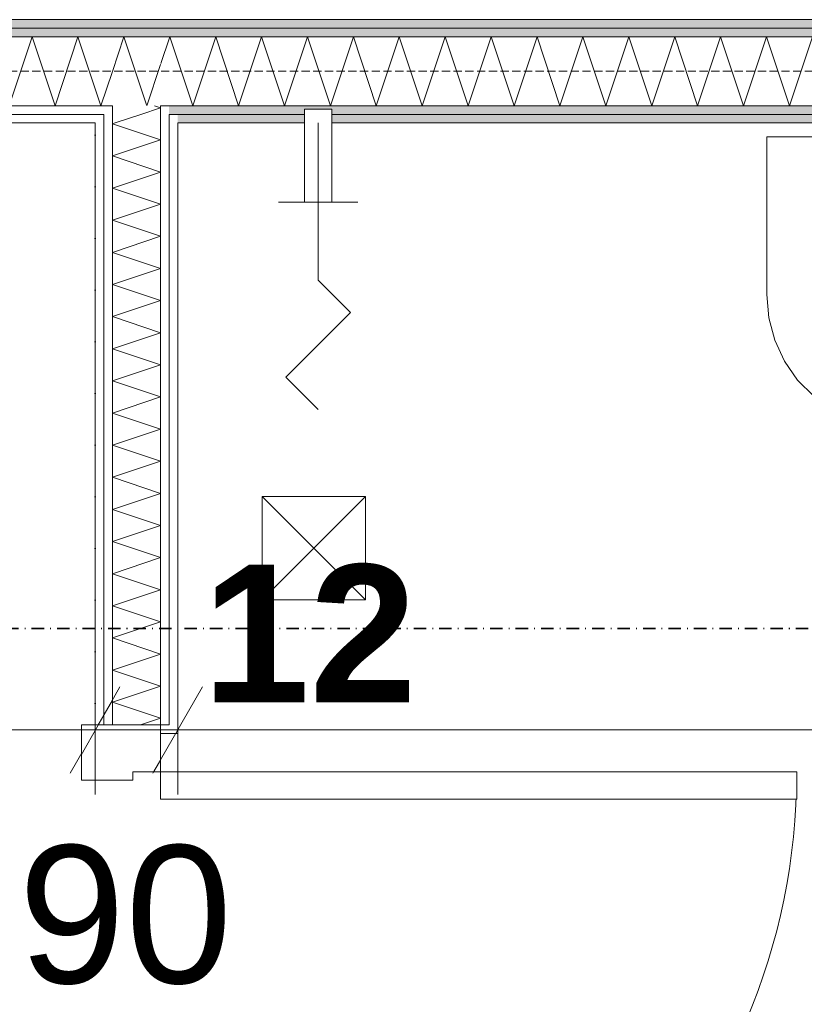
# Model space of a CAD drawing. Extents: x -7314 to 11761, y 144 to 9383.
# Tile 19 of 193: x 1077 to 1191, y 2451 to 2594. Entities that reach past the tile are written whole.
import ezdxf
from ezdxf.xclip import XClip

# ---------------------------------------------------------------- set-up
doc = ezdxf.new("R2010")
doc.units = 0
doc.header["$MEASUREMENT"] = 0
doc.header["$XCLIPFRAME"] = 0
for name, pattern in [('Krawędzie ukryte', [68, 48, -20]), ('Kropki i Kreski', [144, 72, -36, 0, -36]), ('Wipeout_Contour', [20000, 0, -20000])]:
    doc.linetypes.add(name, pattern=pattern)
for name, color, linetype in [('FORMA - Arch 01 - 220-A Ściany', 7, 'Continuous'), ('FORMA - Arch 01 - 320-W Umeblowanie', 7, 'Continuous'), ('FORMA - Arch 01 - 410-K Osie', 7, 'Continuous'), ('FORMA - Arch 01 - 540-I Ogrzewanie', 7, 'Continuous'), ('FORMA - Arch 01 - PZT-5 Opisy ogólne', 7, 'Continuous'), ('FORMA - Arch 02 - Strefy', 7, 'Continuous'), ('FORMA - Arch 04 - Wymiary ogólne', 7, 'Continuous')]:
    doc.layers.add(name, color=color, linetype=linetype)
doc.styles.add('STYL_AUTOMATYCZNY_2', font='arial.ttf')
doc.styles.add('STYL_AUTOMATYCZNY_9', font='arial.ttf')
pattern_1 = [(0, (4185.3, -5972.398), (0, 7.5), [0, -7.5])]

# ---------------------------------------------------------------- blocks, each defined once
blk = doc.blocks.new('*X371')
at = {"layer": 'FORMA - Arch 01 - 220-A Ściany', "color": 7, "linetype": 'Continuous', "lineweight": 5, "ltscale": 0.025}
for p, q in [((1097.29, 2587.87), (1098.63, 2591.9)), ((1098.63, 2591.9), (1101.97, 2581.9)), ((1101.97, 2581.9), (1105.3, 2591.9)), ((1105.3, 2591.9), (1108.63, 2581.9)), ((1108.63, 2581.9), (1111.97, 2591.9)), ((1111.97, 2591.9), (1115.3, 2581.9)), ((1115.3, 2581.9), (1118.63, 2591.9)), ((1118.63, 2591.9), (1121.97, 2581.9)), ((1121.97, 2581.9), (1125.3, 2591.9)), ((1125.3, 2591.9), (1128.63, 2581.9)), ((1128.63, 2581.9), (1131.97, 2591.9)), ((1131.97, 2591.9), (1135.3, 2581.9)), ((1135.3, 2581.9), (1138.63, 2591.9)), ((1138.63, 2591.9), (1141.97, 2581.9)), ((1141.97, 2581.9), (1145.3, 2591.9)), ((1145.3, 2591.9), (1148.63, 2581.9)), ((1148.63, 2581.9), (1151.97, 2591.9)), ((1151.97, 2591.9), (1155.3, 2581.9)), ((1155.3, 2581.9), (1158.63, 2591.9)), ((1158.63, 2591.9), (1161.97, 2581.9)), ((1161.97, 2581.9), (1165.3, 2591.9)), ((1165.3, 2591.9), (1168.63, 2581.9)), ((1168.63, 2581.9), (1171.97, 2591.9)), ((1171.97, 2591.9), (1175.3, 2581.9)), ((1175.3, 2581.9), (1178.63, 2591.9)), ((1178.63, 2591.9), (1181.97, 2581.9)), ((1181.97, 2581.9), (1185.3, 2591.9)), ((1185.3, 2591.9), (1188.63, 2581.9)), ((1188.63, 2581.9), (1191.97, 2591.9))]:
    blk.add_line(p, q, dxfattribs=at)
blk = doc.blocks.new('*X373')
at = {"layer": 'FORMA - Arch 01 - 220-A Ściany', "color": 7, "linetype": 'Continuous', "lineweight": 5, "ltscale": 0.025}
for p, q in [((1090.29, 2586.87), (1091.97, 2591.9)), ((1091.97, 2591.9), (1095.3, 2581.9)), ((1095.3, 2581.9), (1097.29, 2587.87))]:
    blk.add_line(p, q, dxfattribs=at)
blk = doc.blocks.new('*X374')
at = {"layer": 'FORMA - Arch 01 - 220-A Ściany', "color": 7, "linetype": 'Continuous', "lineweight": 5, "ltscale": 0.025}
for p, q in [((1075.3, 2581.9), (1078.63, 2591.9)), ((1078.63, 2591.9), (1081.97, 2581.9)), ((1081.97, 2581.9), (1085.3, 2591.9)), ((1085.3, 2591.9), (1088.63, 2581.9)), ((1088.63, 2581.9), (1090.29, 2586.87))]:
    blk.add_line(p, q, dxfattribs=at)
blk = doc.blocks.new('*X397')
at = {"layer": 'FORMA - Arch 01 - 220-A Ściany', "color": 7, "linetype": 'Continuous', "lineweight": 5, "ltscale": 0.025}
blk.add_line((1090.68, 2579.4), (1094.43, 2580.65), dxfattribs=at)
blk = doc.blocks.new('*X398')
at = {"layer": 'FORMA - Arch 01 - 220-A Ściany', "color": 7, "linetype": 'Continuous', "lineweight": 5, "ltscale": 0.025}
for p, q in [((1094.43, 2580.65), (1097.29, 2581.6)), ((1097.29, 2581.6), (1096.41, 2581.9))]:
    blk.add_line(p, q, dxfattribs=at)
blk = doc.blocks.new('*X400')
at = {"layer": 'FORMA - Arch 01 - 220-A Ściany', "color": 7, "linetype": 'Continuous', "lineweight": 5, "ltscale": 0.025}
for p, q in [((1090.29, 2579.27), (1090.68, 2579.4)), ((1097.29, 2576.94), (1090.29, 2579.27)), ((1090.29, 2574.6), (1097.29, 2576.94)), ((1097.29, 2572.27), (1090.29, 2574.6)), ((1090.29, 2569.94), (1097.29, 2572.27)), ((1097.29, 2567.6), (1090.29, 2569.94)), ((1090.29, 2565.27), (1097.29, 2567.6)), ((1097.29, 2562.94), (1090.29, 2565.27)), ((1090.29, 2560.6), (1097.29, 2562.94)), ((1097.29, 2558.27), (1090.29, 2560.6)), ((1090.29, 2555.94), (1097.29, 2558.27)), ((1097.29, 2553.6), (1090.29, 2555.94)), ((1090.29, 2551.27), (1097.29, 2553.6)), ((1097.29, 2548.94), (1090.29, 2551.27)), ((1090.29, 2546.6), (1097.29, 2548.94)), ((1097.29, 2544.27), (1090.29, 2546.6)), ((1090.29, 2541.94), (1097.29, 2544.27)), ((1097.29, 2539.6), (1090.29, 2541.94)), ((1090.29, 2537.27), (1097.29, 2539.6)), ((1097.29, 2534.94), (1090.29, 2537.27)), ((1090.29, 2532.6), (1097.29, 2534.94)), ((1097.29, 2530.27), (1090.29, 2532.6)), ((1090.29, 2527.94), (1097.29, 2530.27)), ((1097.29, 2525.6), (1090.29, 2527.94)), ((1090.29, 2523.27), (1097.29, 2525.6)), ((1097.29, 2520.94), (1090.29, 2523.27)), ((1090.29, 2518.6), (1097.29, 2520.94)), ((1097.29, 2516.27), (1090.29, 2518.6)), ((1090.29, 2513.94), (1097.29, 2516.27)), ((1097.29, 2511.6), (1090.29, 2513.94)), ((1090.29, 2509.27), (1097.29, 2511.6)), ((1097.29, 2506.94), (1090.29, 2509.27)), ((1090.29, 2504.6), (1097.29, 2506.94)), ((1097.29, 2502.27), (1090.29, 2504.6)), ((1090.29, 2499.94), (1097.29, 2502.27)), ((1097.29, 2497.6), (1090.29, 2499.94)), ((1090.29, 2495.27), (1097.29, 2497.6)), ((1097.29, 2492.94), (1090.29, 2495.27)), ((1094.4, 2491.97), (1097.29, 2492.94))]:
    blk.add_line(p, q, dxfattribs=at)
blk = doc.blocks.new('Rysunek_1_1', base_point=(4185.3, -5972.4))
at = {"color": 254, "linetype": 'Wipeout_Contour', "lineweight": 0, "ltscale": 13912.844038}
blk.add_wipeout([(954.04, 2593.15), (3294.06, 2593.15), (3294.69, 2594.4), (954.04, 2594.4)], dxfattribs=at).dxf.layer = 'FORMA - Arch 01 - 220-A Ściany'
at = {"color": 254, "linetype": 'Wipeout_Contour', "lineweight": 0, "ltscale": 13437.202621}
blk.add_wipeout([(1323.04, 2579.4), (914.04, 2579.4), (914.04, 2385.4), (914.04, 2366.15), (1323.04, 2366.15)], dxfattribs=at).dxf.layer = 'FORMA - Arch 02 - Strefy'
at = {"layer": 'FORMA - Arch 01 - 220-A Ściany', "linetype": 'Continuous', "lineweight": 5}
h = blk.add_hatch(dxfattribs=at)
h.set_pattern_fill('Gips_0001', style=0, pattern_type=2)
h.set_pattern_definition(pattern_1)
h.paths.add_polyline_path([(954.04, 2593.15), (3294.06, 2593.15), (3294.69, 2594.4), (954.04, 2594.4)])
at = {"layer": 'FORMA - Arch 01 - 220-A Ściany', "color": 7, "linetype": 'Continuous', "lineweight": 15, "ltscale": 0.025, "flags": 128}
blk.add_lwpolyline([(3294.69, 2594.4), (954.04, 2594.4)], dxfattribs=at)
at = {"layer": 'FORMA - Arch 01 - 220-A Ściany', "color": 7, "linetype": 'Continuous', "lineweight": 13, "ltscale": 0.025}
blk.add_arc((1097.29, 2485.17), 92.4, 270, 0, dxfattribs=at)
at = {"layer": 'FORMA - Arch 01 - 320-W Umeblowanie', "color": 6, "linetype": 'Continuous', "lineweight": 15, "ltscale": 0.025}
for p, q in [((1127.04, 2525.15), (1112.04, 2525.15)), ((1112.04, 2525.15), (1112.04, 2510.15)), ((1112.04, 2510.15), (1127.04, 2525.15)), ((1127.04, 2510.15), (1112.04, 2525.15)), ((1127.04, 2510.15), (1127.04, 2525.15)), ((1112.04, 2510.15), (1127.04, 2510.15))]:
    blk.add_line(p, q, dxfattribs=at)
at = {"layer": 'FORMA - Arch 04 - Wymiary ogólne', "color": 6, "linetype": 'Continuous', "lineweight": 15, "ltscale": 0.025}
for p, q in [((1120.18, 2556.55), (1124.87, 2551.86)), ((1115.49, 2542.48), (1124.87, 2551.86)), ((1120.18, 2537.79), (1115.49, 2542.48))]:
    blk.add_line(p, q, dxfattribs=at)
at = {"layer": 'FORMA - Arch 04 - Wymiary ogólne', "color": 154, "linetype": 'Continuous', "lineweight": 13, "insert": (1103.4, 2495.24), "char_height": 20, "width": 30.509, "attachment_point": 7, "style": 'STYL_AUTOMATYCZNY_9'}
blk.add_mtext('\\A1;{\\pql;\\fArial|b1|i0|c238|p0;\\W1.000000;12}', dxfattribs=at)
at = {"color": 254, "linetype": 'Wipeout_Contour', "lineweight": 0, "ltscale": 11200.832344}
blk.add_wipeout([(1087.79, 2579.4), (1089.04, 2579.4), (1089.04, 2580.65), (1087.79, 2580.65)], dxfattribs=at).dxf.layer = 'FORMA - Arch 01 - 220-A Ściany'
at = {"color": 254, "linetype": 'Wipeout_Contour', "lineweight": 0, "ltscale": 13977.844258}
blk.add_wipeout([(3294.06, 2580.65), (1099.79, 2580.65), (1099.79, 2579.4), (3294.69, 2579.4)], dxfattribs=at).dxf.layer = 'FORMA - Arch 01 - 220-A Ściany'
at = {"color": 254, "linetype": 'Wipeout_Contour', "lineweight": 0, "ltscale": 59236.760442}
blk.add_wipeout([(1185.37, 2577.4), (1185.37, 2554.49), (1185.66, 2551.12), (1186.52, 2547.85), (1187.92, 2544.8), (1189.82, 2542.06), (1192.16, 2539.71), (1194.86, 2537.84), (1201.38, 2534.84), (1208.28, 2533.01), (1215.37, 2532.4), (1222.47, 2533.01), (1229.37, 2534.84), (1235.89, 2537.84), (1238.59, 2539.71), (1240.92, 2542.06), (1242.82, 2544.8), (1244.23, 2547.85), (1245.08, 2551.12), (1245.37, 2554.49), (1245.37, 2577.4)], dxfattribs=at).dxf.layer = 'FORMA - Arch 01 - 540-I Ogrzewanie'
at = {"layer": 'FORMA - Arch 01 - 220-A Ściany', "linetype": 'Continuous', "lineweight": 5}
h = blk.add_hatch(dxfattribs=at)
h.set_pattern_fill('Gips_0001', style=0, pattern_type=2)
h.set_pattern_definition(pattern_1)
h.paths.add_polyline_path([(1087.79, 2579.4), (1089.04, 2579.4), (1089.04, 2580.65), (1087.79, 2580.65)])
h = blk.add_hatch(dxfattribs=at)
h.set_pattern_fill('Gips_0001', style=0, pattern_type=2)
h.set_pattern_definition(pattern_1)
h.paths.add_polyline_path([(3294.06, 2580.65), (1099.79, 2580.65), (1099.79, 2579.4), (3294.69, 2579.4)])
at = {"layer": 'FORMA - Arch 01 - 540-I Ogrzewanie', "color": 6, "linetype": 'Continuous', "lineweight": 15, "ltscale": 0.025, "flags": 128}
blk.add_lwpolyline([(1185.37, 2577.4), (1185.37, 2554.49), (1185.66, 2551.12), (1186.52, 2547.85), (1187.92, 2544.8), (1189.82, 2542.06), (1192.16, 2539.71), (1194.86, 2537.84), (1201.38, 2534.84), (1208.28, 2533.01), (1215.37, 2532.4), (1222.47, 2533.01), (1229.37, 2534.84), (1235.89, 2537.84), (1238.59, 2539.71), (1240.92, 2542.06), (1242.82, 2544.8), (1244.23, 2547.85), (1245.08, 2551.12), (1245.37, 2554.49), (1245.37, 2577.4)], close=True, dxfattribs=at)
at = {"color": 254, "linetype": 'Wipeout_Contour', "lineweight": 0, "ltscale": 13908.170612}
blk.add_wipeout([(954.04, 2591.9), (3293.83, 2591.9), (3294.02, 2593.08), (954.04, 2593.15)], dxfattribs=at).dxf.layer = 'FORMA - Arch 01 - 220-A Ściany'
at = {"layer": 'FORMA - Arch 01 - 220-A Ściany', "linetype": 'Continuous', "lineweight": 5}
h = blk.add_hatch(dxfattribs=at)
h.set_pattern_fill('Gips_0001', style=0, pattern_type=2)
h.set_pattern_definition(pattern_1)
h.paths.add_polyline_path([(954.04, 2591.9), (3293.83, 2591.9), (3294.02, 2593.08), (954.04, 2593.15)])
at = {"layer": 'FORMA - Arch 01 - 220-A Ściany', "color": 7, "linetype": 'Continuous', "lineweight": 13, "ltscale": 0.025}
blk.add_line((3294.06, 2593.15), (954.04, 2593.15), dxfattribs=at)
at = {"color": 254, "linetype": 'Wipeout_Contour', "lineweight": 0, "ltscale": 11207.382958}
blk.add_wipeout([(1089.04, 2580.65), (1090.29, 2580.65), (1090.29, 2581.9), (1089.04, 2581.9)], dxfattribs=at).dxf.layer = 'FORMA - Arch 01 - 220-A Ściany'
at = {"color": 254, "linetype": 'Wipeout_Contour', "lineweight": 0, "ltscale": 11101.443371}
blk.add_wipeout([(1087.79, 2580.65), (954.04, 2580.65), (954.04, 2579.4), (1087.79, 2579.4)], dxfattribs=at).dxf.layer = 'FORMA - Arch 01 - 220-A Ściany'
at = {"color": 254, "linetype": 'Wipeout_Contour', "lineweight": 0, "ltscale": 11217.616043}
blk.add_wipeout([(1098.54, 2579.4), (1099.79, 2579.4), (1099.79, 2580.65), (1098.54, 2580.65)], dxfattribs=at).dxf.layer = 'FORMA - Arch 01 - 220-A Ściany'
at = {"layer": 'FORMA - Arch 01 - 220-A Ściany', "linetype": 'Continuous', "lineweight": 5}
h = blk.add_hatch(dxfattribs=at)
h.set_pattern_fill('Gips_0001', style=0, pattern_type=2)
h.set_pattern_definition(pattern_1)
h.paths.add_polyline_path([(1089.04, 2580.65), (1090.29, 2580.65), (1090.29, 2581.9), (1089.04, 2581.9)])
h = blk.add_hatch(dxfattribs=at)
h.set_pattern_fill('Gips_0001', style=0, pattern_type=2)
h.set_pattern_definition(pattern_1)
h.paths.add_polyline_path([(1087.79, 2580.65), (954.04, 2580.65), (954.04, 2579.4), (1087.79, 2579.4)])
h = blk.add_hatch(dxfattribs=at)
h.set_pattern_fill('Gips_0001', style=0, pattern_type=2)
h.set_pattern_definition(pattern_1)
h.paths.add_polyline_path([(1098.54, 2579.4), (1099.79, 2579.4), (1099.79, 2580.65), (1098.54, 2580.65)])
at = {"layer": 'FORMA - Arch 01 - 220-A Ściany', "color": 7, "linetype": 'Continuous', "lineweight": 15, "ltscale": 0.025, "flags": 128}
for points in [[(954.04, 2579.4), (1087.79, 2579.4)], [(1099.79, 2579.4), (3294.69, 2579.4)]]:
    blk.add_lwpolyline(points, dxfattribs=at)
at = {"color": 254, "linetype": 'Wipeout_Contour', "lineweight": 0, "ltscale": 11107.063148}
blk.add_wipeout([(1089.04, 2581.9), (954.04, 2581.9), (954.04, 2580.65), (1089.04, 2580.65)], dxfattribs=at).dxf.layer = 'FORMA - Arch 01 - 220-A Ściany'
at = {"color": 254, "linetype": 'Wipeout_Contour', "lineweight": 0, "ltscale": 13980.029754}
blk.add_wipeout([(3293.83, 2581.9), (1098.54, 2581.9), (1098.54, 2580.65), (3294.06, 2580.65)], dxfattribs=at).dxf.layer = 'FORMA - Arch 01 - 220-A Ściany'
at = {"layer": 'FORMA - Arch 01 - 220-A Ściany', "linetype": 'Continuous', "lineweight": 5}
h = blk.add_hatch(dxfattribs=at)
h.set_pattern_fill('Gips_0001', style=0, pattern_type=2)
h.set_pattern_definition(pattern_1)
h.paths.add_polyline_path([(1089.04, 2581.9), (954.04, 2581.9), (954.04, 2580.65), (1089.04, 2580.65)])
h = blk.add_hatch(dxfattribs=at)
h.set_pattern_fill('Gips_0001', style=0, pattern_type=2)
h.set_pattern_definition(pattern_1)
h.paths.add_polyline_path([(3293.83, 2581.9), (1098.54, 2581.9), (1098.54, 2580.65), (3294.06, 2580.65)])
at = {"layer": 'FORMA - Arch 01 - 220-A Ściany', "color": 7, "linetype": 'Continuous', "lineweight": 13, "ltscale": 0.025}
for p, q in [((954.04, 2580.65), (1089.04, 2580.65)), ((1089.04, 2580.65), (1089.04, 2579.4))]:
    blk.add_line(p, q, dxfattribs=at)
at = {"color": 254, "linetype": 'Wipeout_Contour', "lineweight": 0, "ltscale": 11220.258192}
blk.add_wipeout([(1097.29, 2580.65), (1098.54, 2580.65), (1098.54, 2581.9), (1097.29, 2581.9)], dxfattribs=at).dxf.layer = 'FORMA - Arch 01 - 220-A Ściany'
at = {"layer": 'FORMA - Arch 01 - 220-A Ściany', "linetype": 'Continuous', "lineweight": 5}
h = blk.add_hatch(dxfattribs=at)
h.set_pattern_fill('Gips_0001', style=0, pattern_type=2)
h.set_pattern_definition(pattern_1)
h.paths.add_polyline_path([(1097.29, 2580.65), (1098.54, 2580.65), (1098.54, 2581.9), (1097.29, 2581.9)])
at = {"layer": 'FORMA - Arch 01 - 220-A Ściany', "color": 7, "linetype": 'Continuous', "lineweight": 13, "ltscale": 0.025}
for p, q in [((1098.54, 2579.4), (1098.54, 2580.65)), ((1098.54, 2580.65), (3294.06, 2580.65))]:
    blk.add_line(p, q, dxfattribs=at)
at = {"color": 254, "linetype": 'Wipeout_Contour', "lineweight": 0, "ltscale": 18183.405841}
blk.add_wipeout([(3293.83, 2591.9), (1097.29, 2591.9), (1097.29, 2581.9), (3293.83, 2581.9), (3293.04, 2586.9)], dxfattribs=at).dxf.layer = 'FORMA - Arch 01 - 220-A Ściany'
at = {"color": 7, "linetype": 'Continuous', "lineweight": 13, "ltscale": 0.025}
blk.add_blockref('*X371', (0, 0), dxfattribs=at)
at = {"color": 254, "linetype": 'Wipeout_Contour', "lineweight": 0, "ltscale": 11234.538502}
blk.add_wipeout([(1090.29, 2581.9), (1097.29, 2581.9), (1097.29, 2591.9), (1090.29, 2591.9)], dxfattribs=at).dxf.layer = 'FORMA - Arch 01 - 220-A Ściany'
at = {"layer": 'FORMA - Arch 01 - 220-A Ściany', "color": 7, "linetype": 'Continuous', "lineweight": 13, "ltscale": 0.025}
for p, q in [((3293.83, 2591.9), (1097.29, 2591.9)), ((1097.29, 2580.65), (1097.29, 2581.9)), ((1097.29, 2581.9), (3293.83, 2581.9))]:
    blk.add_line(p, q, dxfattribs=at)
at = {"color": 7, "linetype": 'Continuous', "lineweight": 13, "ltscale": 0.025}
blk.add_blockref('*X373', (0, 0), dxfattribs=at)
at = {"color": 254, "linetype": 'Wipeout_Contour', "lineweight": 0, "ltscale": 11128.955487}
blk.add_wipeout([(1090.29, 2591.9), (954.04, 2591.9), (954.04, 2581.9), (1090.29, 2581.9)], dxfattribs=at).dxf.layer = 'FORMA - Arch 01 - 220-A Ściany'
at = {"color": 254, "linetype": 'Wipeout_Contour', "lineweight": 0, "ltscale": 11215.65727}
blk.add_wipeout([(1097.29, 2579.4), (1098.54, 2579.4), (1098.54, 2580.65), (1097.29, 2580.65)], dxfattribs=at).dxf.layer = 'FORMA - Arch 01 - 220-A Ściany'
at = {"color": 254, "linetype": 'Wipeout_Contour', "lineweight": 0, "ltscale": 11231.113039}
blk.add_wipeout([(1118.18, 2567.9), (1122.18, 2567.9), (1122.18, 2581.4), (1118.18, 2581.4)], dxfattribs=at).dxf.layer = 'FORMA - Arch 01 - 540-I Ogrzewanie'
at = {"layer": 'FORMA - Arch 01 - 220-A Ściany', "linetype": 'Continuous', "lineweight": 5}
h = blk.add_hatch(dxfattribs=at)
h.set_pattern_fill('Gips_0001', style=0, pattern_type=2)
h.set_pattern_definition(pattern_1)
h.paths.add_polyline_path([(1097.29, 2579.4), (1098.54, 2579.4), (1098.54, 2580.65), (1097.29, 2580.65)])
at = {"layer": 'FORMA - Arch 01 - 220-A Ściany', "color": 7, "linetype": 'Continuous', "lineweight": 13, "ltscale": 0.025}
for p, q in [((1090.29, 2591.9), (954.04, 2591.9)), ((1097.29, 2591.9), (1090.29, 2591.9)), ((954.04, 2581.9), (1090.29, 2581.9)), ((1090.29, 2581.9), (1090.29, 2580.65))]:
    blk.add_line(p, q, dxfattribs=at)
at = {"layer": 'FORMA - Arch 01 - 410-K Osie', "color": 7, "linetype": 'Krawędzie ukryte', "lineweight": 13, "ltscale": 0.025}
blk.add_line((3420.76, 2586.9), (587.6, 2586.9), dxfattribs=at)
at = {"layer": 'FORMA - Arch 01 - 540-I Ogrzewanie', "color": 6, "linetype": 'Continuous', "lineweight": 15, "ltscale": 0.025, "flags": 128}
blk.add_lwpolyline([(1118.18, 2567.9), (1122.18, 2567.9), (1122.18, 2581.4), (1118.18, 2581.4)], close=True, dxfattribs=at)
at = {"layer": 'FORMA - Arch 04 - Wymiary ogólne', "color": 6, "linetype": 'Continuous', "lineweight": 15, "ltscale": 0.025}
for p, q in [((1120.18, 2579.4), (1120.18, 2556.55)), ((1125.93, 2567.91), (1114.44, 2567.91))]:
    blk.add_line(p, q, dxfattribs=at)
at = {"color": 7, "linetype": 'Continuous', "lineweight": 13, "ltscale": 0.025}
blk.add_blockref('*X374', (0, 0), dxfattribs=at)
at = {"color": 254, "linetype": 'Wipeout_Contour', "lineweight": 0, "ltscale": 11209.213153}
blk.add_wipeout([(1090.29, 2579.4), (1097.29, 2579.4), (1097.29, 2580.65), (1090.29, 2580.65)], dxfattribs=at).dxf.layer = 'FORMA - Arch 01 - 220-A Ściany'
at = {"color": 254, "linetype": 'Wipeout_Contour', "lineweight": 0, "ltscale": 11054.878085}
blk.add_wipeout([(1098.54, 2579.4), (1098.54, 2491.97), (1099.79, 2491.97), (1099.79, 2579.4)], dxfattribs=at).dxf.layer = 'FORMA - Arch 01 - 220-A Ściany'
at = {"layer": 'FORMA - Arch 01 - 220-A Ściany', "linetype": 'Continuous', "lineweight": 5}
h = blk.add_hatch(dxfattribs=at)
h.set_pattern_fill('Gips_0001', style=0, pattern_type=2)
h.set_pattern_definition(pattern_1)
h.paths.add_polyline_path([(1098.54, 2579.4), (1098.54, 2491.97), (1099.79, 2491.97), (1099.79, 2579.4)])
at = {"color": 7, "linetype": 'Continuous', "lineweight": 13, "ltscale": 0.025}
blk.add_blockref('*X397', (0, 0), dxfattribs=at)
at = {"color": 254, "linetype": 'Wipeout_Contour', "lineweight": 0, "ltscale": 11202.776749}
blk.add_wipeout([(1089.04, 2579.4), (1090.29, 2579.4), (1090.29, 2580.65), (1089.04, 2580.65)], dxfattribs=at).dxf.layer = 'FORMA - Arch 01 - 220-A Ściany'
at = {"color": 254, "linetype": 'Wipeout_Contour', "lineweight": 0, "ltscale": 11052.890063}
blk.add_wipeout([(1098.54, 2579.4), (1097.29, 2579.4), (1097.29, 2491.97), (1098.54, 2491.97)], dxfattribs=at).dxf.layer = 'FORMA - Arch 01 - 220-A Ściany'
at = {"layer": 'FORMA - Arch 01 - 220-A Ściany', "linetype": 'Continuous', "lineweight": 5}
h = blk.add_hatch(dxfattribs=at)
h.set_pattern_fill('Gips_0001', style=0, pattern_type=2)
h.set_pattern_definition(pattern_1)
h.paths.add_polyline_path([(1089.04, 2579.4), (1090.29, 2579.4), (1090.29, 2580.65), (1089.04, 2580.65)])
h = blk.add_hatch(dxfattribs=at)
h.set_pattern_fill('Gips_0001', style=0, pattern_type=2)
h.set_pattern_definition(pattern_1)
h.paths.add_polyline_path([(1098.54, 2579.4), (1097.29, 2579.4), (1097.29, 2491.97), (1098.54, 2491.97)])
at = {"layer": 'FORMA - Arch 01 - 220-A Ściany', "color": 7, "linetype": 'Continuous', "lineweight": 13, "ltscale": 0.025}
blk.add_line((1098.54, 2579.4), (1098.54, 2580.65), dxfattribs=at)
at = {"color": 254, "linetype": 'Wipeout_Contour', "lineweight": 0, "ltscale": 11213.816719}
blk.add_wipeout([(1090.29, 2580.65), (1097.29, 2580.65), (1097.29, 2581.9), (1090.29, 2581.9)], dxfattribs=at).dxf.layer = 'FORMA - Arch 01 - 220-A Ściany'
at = {"color": 254, "linetype": 'Wipeout_Contour', "lineweight": 0, "ltscale": 11037.843409}
blk.add_wipeout([(1089.04, 2579.4), (1087.79, 2579.4), (1087.79, 2491.97), (1089.04, 2491.97)], dxfattribs=at).dxf.layer = 'FORMA - Arch 01 - 220-A Ściany'
at = {"layer": 'FORMA - Arch 01 - 220-A Ściany', "linetype": 'Continuous', "lineweight": 5}
h = blk.add_hatch(dxfattribs=at)
h.set_pattern_fill('Gips_0001', style=0, pattern_type=2)
h.set_pattern_definition(pattern_1)
h.paths.add_polyline_path([(1089.04, 2579.4), (1087.79, 2579.4), (1087.79, 2491.97), (1089.04, 2491.97)])
at = {"layer": 'FORMA - Arch 01 - 220-A Ściany', "color": 7, "linetype": 'Continuous', "lineweight": 13, "ltscale": 0.025}
for p, q in [((1090.29, 2581.9), (1090.29, 2580.65)), ((1097.29, 2580.65), (1097.29, 2581.9))]:
    blk.add_line(p, q, dxfattribs=at)
at = {"layer": 'FORMA - Arch 01 - 220-A Ściany', "color": 7, "linetype": 'Continuous', "lineweight": 15, "ltscale": 0.025, "flags": 128}
blk.add_lwpolyline([(1087.79, 2579.4), (1087.79, 2491.97)], dxfattribs=at)
at = {"color": 7, "linetype": 'Continuous', "lineweight": 13, "ltscale": 0.025}
blk.add_blockref('*X398', (0, 0), dxfattribs=at)
at = {"color": 254, "linetype": 'Wipeout_Contour', "lineweight": 0, "ltscale": 11039.816929}
blk.add_wipeout([(1090.29, 2579.4), (1089.04, 2579.4), (1089.04, 2491.97), (1090.29, 2491.97)], dxfattribs=at).dxf.layer = 'FORMA - Arch 01 - 220-A Ściany'
at = {"layer": 'FORMA - Arch 01 - 220-A Ściany', "linetype": 'Continuous', "lineweight": 5}
h = blk.add_hatch(dxfattribs=at)
h.set_pattern_fill('Gips_0001', style=0, pattern_type=2)
h.set_pattern_definition(pattern_1)
h.paths.add_polyline_path([(1090.29, 2579.4), (1089.04, 2579.4), (1089.04, 2491.97), (1090.29, 2491.97)])
at = {"layer": 'FORMA - Arch 01 - 220-A Ściany', "color": 7, "linetype": 'Continuous', "lineweight": 13, "ltscale": 0.025}
for p, q in [((1089.04, 2580.65), (1089.04, 2579.4)), ((1089.04, 2579.4), (1089.04, 2491.97))]:
    blk.add_line(p, q, dxfattribs=at)
at = {"layer": 'FORMA - Arch 01 - 220-A Ściany', "color": 7, "linetype": 'Continuous', "lineweight": 15, "ltscale": 0.025}
blk.add_line((1089.04, 2491.97), (1087.79, 2491.97), dxfattribs=at)
at = {"color": 254, "linetype": 'Wipeout_Contour', "lineweight": 0, "ltscale": 11046.34959}
blk.add_wipeout([(1090.29, 2579.4), (1090.29, 2491.97), (1097.29, 2491.97), (1097.29, 2579.4)], dxfattribs=at).dxf.layer = 'FORMA - Arch 01 - 220-A Ściany'
at = {"layer": 'FORMA - Arch 01 - 220-A Ściany', "color": 7, "linetype": 'Continuous', "lineweight": 13, "ltscale": 0.025}
for p, q in [((1090.29, 2580.65), (1090.29, 2579.4)), ((1097.29, 2579.4), (1097.29, 2580.65)), ((1090.29, 2579.4), (1090.29, 2491.97))]:
    blk.add_line(p, q, dxfattribs=at)
at = {"layer": 'FORMA - Arch 01 - 220-A Ściany', "color": 7, "linetype": 'Continuous', "lineweight": 15, "ltscale": 0.025}
blk.add_line((1090.29, 2491.97), (1089.04, 2491.97), dxfattribs=at)
at = {"layer": 'FORMA - Arch 01 - PZT-5 Opisy ogólne', "color": 7, "linetype": 'Kropki i Kreski', "lineweight": 35, "ltscale": 0.025}
blk.add_line((701.17, 2505.98), (3901.95, 2505.98), dxfattribs=at)
at = {"color": 7, "linetype": 'Continuous', "lineweight": 13, "ltscale": 0.025}
blk.add_blockref('*X400', (0, 0), dxfattribs=at)
at = {"layer": 'FORMA - Arch 01 - 220-A Ściany', "color": 7, "linetype": 'Continuous', "lineweight": 13, "insert": (1076.64, 2448.64), "char_height": 20, "attachment_point": 7, "style": 'STYL_AUTOMATYCZNY_2'}
blk.add_mtext('\\A1;{\\pql;\\pt0;\\fArial|b0|i0|c238|p0;\\W1.000000;90\\fArial|b0|i0|c238|p0;\\W1.000000;\\A1{\\H.66x;\\S^  ;}\\fArial|b0|i0|c238|p0;\\W1.000000;\\fArial|b0|i0|c238|p0;\\W1.000000;}', dxfattribs=at)
at = {"color": 254, "linetype": 'Wipeout_Contour', "lineweight": 0, "ltscale": 13614.988096}
blk.add_wipeout([(1099.79, 2491.97), (1098.54, 2491.97), (1097.29, 2491.97), (1097.29, 2490.72), (1099.79, 2490.72)], dxfattribs=at).dxf.layer = 'FORMA - Arch 01 - 220-A Ściany'
at = {"layer": 'FORMA - Arch 01 - 220-A Ściany', "linetype": 'Continuous', "lineweight": 5}
h = blk.add_hatch(dxfattribs=at)
h.set_pattern_fill('Gips_0001', style=0, pattern_type=2)
h.set_pattern_definition(pattern_1)
h.paths.add_polyline_path([(1099.79, 2491.97), (1098.54, 2491.97), (1097.29, 2491.97), (1097.29, 2490.72), (1099.79, 2490.72)])
at = {"layer": 'FORMA - Arch 01 - 220-A Ściany', "color": 7, "linetype": 'Continuous', "lineweight": 13, "ltscale": 0.025}
for p, q in [((1097.29, 2491.97), (1097.29, 2579.4)), ((1098.54, 2491.97), (1098.54, 2579.4)), ((1098.54, 2491.97), (1097.29, 2491.97))]:
    blk.add_line(p, q, dxfattribs=at)
at = {"layer": 'FORMA - Arch 01 - 220-A Ściany', "color": 7, "linetype": 'Continuous', "lineweight": 15, "ltscale": 0.025}
for p, q in [((1097.29, 2491.97), (1090.29, 2491.97)), ((1097.29, 2491.97), (1097.29, 2490.72)), ((1099.79, 2491.97), (1099.79, 2490.72)), ((1099.79, 2491.97), (1099.79, 2490.72)), ((1097.29, 2490.72), (1099.79, 2490.72))]:
    blk.add_line(p, q, dxfattribs=at)
at = {"layer": 'FORMA - Arch 01 - 220-A Ściany', "color": 7, "linetype": 'Continuous', "lineweight": 15, "ltscale": 0.025, "flags": 128}
blk.add_lwpolyline([(1099.79, 2491.97), (1099.79, 2579.4)], dxfattribs=at)
at = {"layer": 'FORMA - Arch 04 - Wymiary ogólne', "color": 154, "linetype": 'Continuous', "lineweight": 13, "ltscale": 0.025}
blk.add_line((1323.04, 2491.24), (1099.79, 2491.24), dxfattribs=at)
at = {"color": 254, "linetype": 'Wipeout_Contour', "lineweight": 0, "ltscale": 16296.839875}
blk.add_wipeout([(1085.79, 2491.97), (1085.79, 2483.97), (1093.29, 2483.97), (1093.29, 2485.17), (1097.29, 2485.17), (1097.29, 2491.97)], dxfattribs=at).dxf.layer = 'FORMA - Arch 01 - 220-A Ściany'
at = {"layer": 'FORMA - Arch 01 - 220-A Ściany', "color": 7, "linetype": 'Continuous', "lineweight": 15, "ltscale": 0.025}
for p, q in [((1085.79, 2491.97), (1097.29, 2491.97)), ((1085.79, 2483.97), (1085.79, 2491.97)), ((1089.04, 2491.97), (1087.79, 2491.97)), ((1089.04, 2491.97), (1087.79, 2491.97)), ((1090.29, 2491.97), (1089.04, 2491.97)), ((1090.29, 2491.97), (1089.04, 2491.97)), ((1097.29, 2491.97), (1090.29, 2491.97)), ((1097.29, 2491.97), (1090.29, 2491.97)), ((1097.29, 2490.72), (1099.79, 2490.72)), ((1093.29, 2483.97), (1085.79, 2483.97)), ((1093.29, 2485.17), (1093.29, 2483.97))]:
    blk.add_line(p, q, dxfattribs=at)
at = {"layer": 'FORMA - Arch 04 - Wymiary ogólne', "color": 154, "linetype": 'Continuous', "lineweight": 13, "ltscale": 0.025}
for p, q in [((1087.79, 2500.62), (1087.79, 2481.87)), ((1084.18, 2484.99), (1091.4, 2497.49)), ((1087.79, 2491.24), (914.04, 2491.24)), ((1099.79, 2491.24), (1087.79, 2491.24))]:
    blk.add_line(p, q, dxfattribs=at)
at = {"color": 254, "linetype": 'Wipeout_Contour', "lineweight": 0, "ltscale": 10936.508285}
blk.add_wipeout([(1189.69, 2485.17), (1097.29, 2485.17), (1097.29, 2481.17), (1189.69, 2481.17)], dxfattribs=at).dxf.layer = 'FORMA - Arch 01 - 220-A Ściany'
at = {"layer": 'FORMA - Arch 01 - 220-A Ściany', "color": 7, "linetype": 'Continuous', "lineweight": 15, "ltscale": 0.025}
for p, q in [((1097.29, 2491.97), (1097.29, 2485.17)), ((1097.29, 2485.17), (1093.29, 2485.17))]:
    blk.add_line(p, q, dxfattribs=at)
at = {"layer": 'FORMA - Arch 01 - 220-A Ściany', "color": 7, "linetype": 'Continuous', "lineweight": 13, "ltscale": 0.025}
for p, q in [((1189.69, 2485.17), (1097.29, 2485.17)), ((1097.29, 2485.17), (1097.29, 2481.17)), ((1189.69, 2481.17), (1189.69, 2485.17)), ((1097.29, 2481.17), (1189.69, 2481.17))]:
    blk.add_line(p, q, dxfattribs=at)
at = {"layer": 'FORMA - Arch 04 - Wymiary ogólne', "color": 154, "linetype": 'Continuous', "lineweight": 13, "ltscale": 0.025}
for p, q in [((1099.79, 2500.62), (1099.79, 2481.87)), ((1096.18, 2484.99), (1103.4, 2497.49))]:
    blk.add_line(p, q, dxfattribs=at)
at = {"layer": 'FORMA - Arch 01 - 220-A Ściany', "color": 7, "linetype": 'Continuous', "lineweight": 13, "insert": (1076.64, 2408.64), "char_height": 20, "attachment_point": 7, "style": 'STYL_AUTOMATYCZNY_2'}
blk.add_mtext('\\A1;{\\pql;\\pt0;\\fArial|b0|i0|c238|p0;\\W1.000000;200\\fArial|b0|i0|c238|p0;\\W1.000000;\\A1{\\H.66x;\\S^  ;}\\fArial|b0|i0|c238|p0;\\W1.000000;\\fArial|b0|i0|c238|p0;\\W1.000000;}', dxfattribs=at)

msp = doc.modelspace()

# ---------------------------------------------------------------- block references
at = {"lineweight": 20}
ref = msp.add_blockref('Rysunek_1_1', (4185.29965, -5972.39804), dxfattribs=at)
XClip(ref).set_block_clipping_path([(254.0251470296, 246.5573808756), (9689.7973583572, 9358.9497337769)])

doc.saveas('drawing.dxf')
